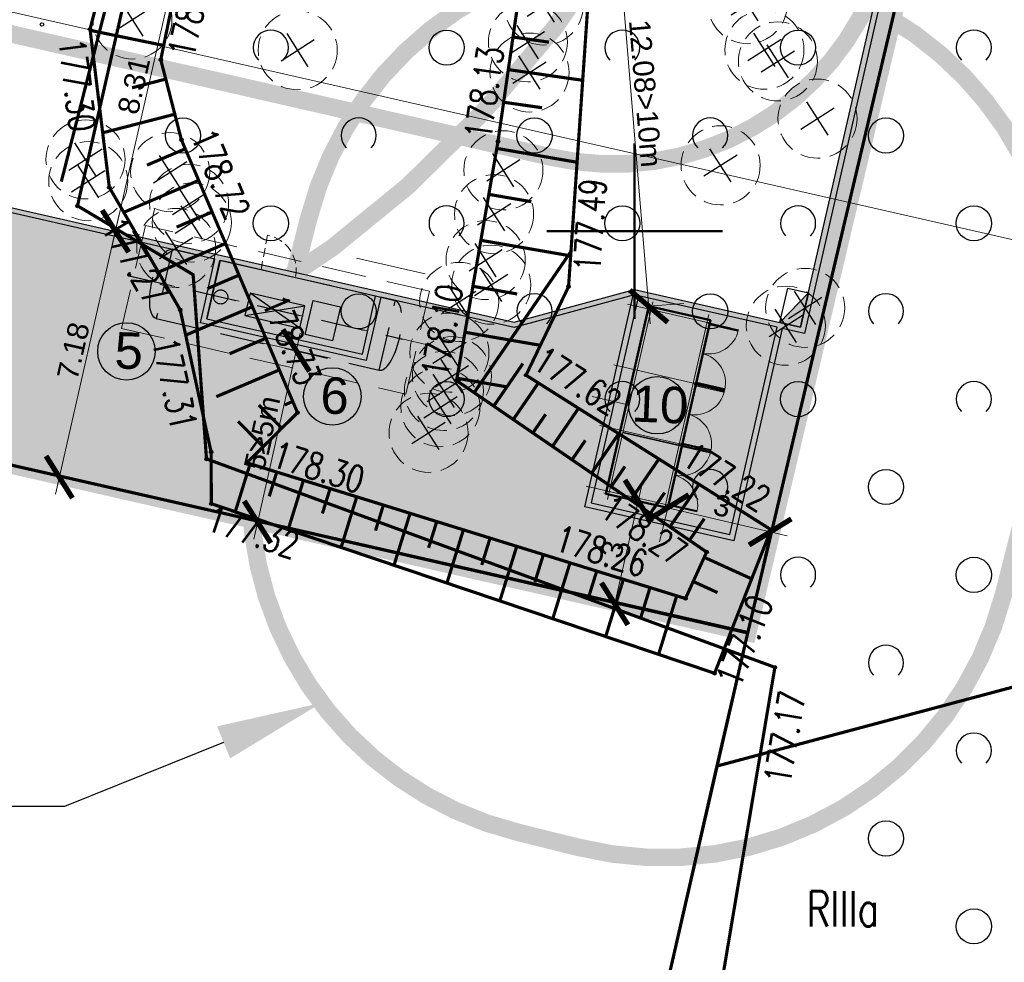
# Model space of a CAD drawing. Header units: metres. Extents: x 964 to 7125, y -212 to 9570.
# Tile 141 of 185: x 2336 to 2364, y 213 to 240. Entities that reach past the tile are written whole.
import ezdxf
from ezdxf import colors
from ezdxf.entities.mleader import LeaderData, LeaderLine
from ezdxf.enums import TextEntityAlignment as Align
from ezdxf.math import Vec2, Vec3

# ---------------------------------------------------------------- set-up
doc = ezdxf.new("R2010")
doc.units = ezdxf.units.M
for name, pattern in [('1081', [1.5, 1, -0.5]), ('2217', [2, 1.5, -0.5]), ('2218', [1, 0.5, -0.5]), ('3820', [1.75, 1.25, -0.5]), ('3901', [0]), ('ACAD_ISO10W100', [18, 12, -3, 0, -3]), ('CENTER2', [1.125, 0.75, -0.125, 0.125, -0.125]), ('CIĄGłA', [0]), ('DASH', [0.75, 0.5, -0.25]), ('DASHED', [0.75, 0.5, -0.25]), ('DGN Style 4', [0.3202, 0.16, -0.08, 0.0002, -0.08]), ('HIDDEN', [0.375, 0.25, -0.125])]:
    doc.linetypes.add(name, pattern=pattern)
for name, color, linetype in [('0S', 7, 'Continuous'), ('Dzialki', 7, 'Continuous'), ('Kontury', 7, 'Continuous'), ('Numery_konturow', 7, 'Continuous'), ('OT_Ogrodzenia', 7, 'Continuous'), ('OT_Rzedna', 7, 'Continuous'), ('OT_ZagospodarowanieTerenu', 7, 'Continuous'), ('siatka_kwadratow', 7, 'Continuous'), ('SKARPA2', 7, 'Continuous'), ('Uzytki', 7, 'Continuous'), ('WYMIARY', 9, 'Continuous'), ('ZP_strefy oddziaływania', 8, 'HIDDEN'), ('zz-odwodnienie', 5, 'Continuous')]:
    doc.layers.add(name, color=color, linetype=linetype)
for name, color, linetype, lineweight in [('_a_obiekty', 250, 'Continuous', 30), ('A_AD_AXIS_1STRANK', 7, 'DGN Style 4', 0), ('A_XT_FURNITURE', 7, 'Continuous', 0), ('AGP1_BUDYNKI', 7, 'Continuous', 50), ('AGP1_granica_opracow', 7, 'Continuous', 15), ('AGP1_HATCH', 7, 'Continuous', 5), ('AGP1_KRAWEZNIKI', 250, 'Continuous', 30), ('AGP1_KRAWEZNIKI GRUBOŚCI', 7, 'Continuous', 15), ('AGP1_KRAWEZNIKI NOWE', 7, 'Continuous', 30), ('AGP1_OPISY', 7, 'Continuous', 13), ('AGP1_WYMIARY', 7, 'Continuous', 15), ('AGP1_ZIELEN', 1, 'Continuous', 15), ('LINIE PRZEKROJOWE', 7, 'Continuous', 9), ('PODKŁAD MAPA', 7, 'Continuous', 9)]:
    doc.layers.add(name, color=color, linetype=linetype, lineweight=lineweight)
doc.styles.add('ARIAL', font='arial.ttf')
doc.styles.get("Standard").update_dxf_attribs({"font": 'arial.ttf'})
doc.styles.add('STYL_ARIAL', font='simplex', dxfattribs={"width": 0.75, "oblique": 0.1})
doc.linetypes.add('OGRODZENIE1', pattern='A,6.35,-2.54,[133,ltypeshp.shx,S=2.54,R=0,X=-2.54,Y=0],-2.54,25.4', length=36.83)

# ---------------------------------------------------------------- blocks, each defined once
blk = doc.blocks.new('drzewo_liściaste_symbol')
at = {"layer": 'AGP1_ZIELEN', "color": 11, "lineweight": 30, "true_color": 0xf27172, "transparency": 33554559}
for p, q in [((0.53, -0.53), (-0.53, 0.53)), ((-0.53, -0.53), (0.53, 0.53))]:
    blk.add_line(p, q, dxfattribs=at)
at = {"layer": 'AGP1_ZIELEN', "color": 252, "linetype": 'DASHED', "lineweight": 5, "ltscale": 1.5, "true_color": 0x939598}
blk.add_circle((0, 0), 1.5, dxfattribs=at)
blk = doc.blocks.new('DRZEWA DO WYCINKI 20240606')
at = {"layer": 'AGP1_ZIELEN', "lineweight": 9, "xscale": 0.75, "yscale": 0.75, "zscale": 0.75, "rotation": 347.6011741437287}
for p in [(2233.464, 204.698), (2239.263, 204.737), (2221.76, 204.301), (2226.461, 203.427), (2233.01, 203.654), (2239.739, 203.44), (2240.123, 203.111), (2233.055, 202.792), (2241.248, 201.481), (2220.426, 200.321), (2238.493, 200.153), (2222.834, 199.959), (2232.312, 200.012), (2220.503, 199.701), (2223.37, 199.058), (2232.048, 198.764), (2223.449, 198.525), (2223.006, 197.801), (2231.809, 197.456), (2231.968, 196.756), (2231.055, 196.266), (2240.898, 196.096), (2240.348, 195.59), (2230.777, 194.823), (2230.848, 194.155), (2230.621, 193.734), (2230.52, 193.272), (2230.184, 192.542)]:
    blk.add_blockref('drzewo_liściaste_symbol', p, dxfattribs=at)
blk = doc.blocks.new('OTZK1')
at = {"color": 0}
blk.add_circle((0.5, 0.5), 0.5, dxfattribs=at)
blk = doc.blocks.new('OTZK2')
at = {"color": 0}
blk.add_arc((0.5, 0.5), 0.5, 315, 225, dxfattribs=at)
blk = doc.blocks.new('OTRN')
at = {"color": 0}
blk.add_circle((0, 0), 0.05, dxfattribs=at)
blk = doc.blocks.new('RTPW02')
at = {"color": 0}
blk.add_circle((0, 0), 0.05, dxfattribs=at)
blk = doc.blocks.new('MDCP 20240606')
at = {"layer": 'Dzialki', "color": 251, "true_color": 0x636466, "const_width": 0.09}
for points in [[(6592058.62, 5737961.47), (6592053.22, 5737938.58)], [(6592053.22, 5737938.58), (6591998.81, 5737950.95)], [(6592050.89, 5737928.43), (6592053.22, 5737938.58)]]:
    blk.add_lwpolyline(points, dxfattribs=at)
at = {"layer": 'Kontury', "color": 251, "linetype": '2217', "true_color": 0x636466, "const_width": 0.09}
for points in [[(6591998.81, 5737950.95), (6592053.22, 5737938.58)], [(6592053.22, 5737938.58), (6592052.34, 5737934.78)], [(6592052.34, 5737934.78), (6592066.114, 5737938.4566)], [(6592052.34, 5737934.78), (6592050.89, 5737928.43)]]:
    blk.add_lwpolyline(points, dxfattribs=at)
at = {"layer": 'OT_Ogrodzenia', "color": 251, "linetype": '3901', "true_color": 0x636466, "const_width": 0.09}
blk.add_lwpolyline([(6592042.38, 5737985.51), (6592033.69, 5737951.41)], dxfattribs=at)
at = {"layer": 'OT_ZagospodarowanieTerenu', "color": 251, "linetype": '1081', "true_color": 0x636466, "const_width": 0.09}
blk.add_lwpolyline([(6592073.7, 5737976.5), (6592072.08, 5737981.8), (6592052.48, 5737982.7), (6592038.83, 5737971.26), (6592034.15, 5737950.72), (6592037.44, 5737948.76), (6592037.82, 5737943.52), (6592053.99, 5737937.59), (6592051.48, 5737922.7), (6592058.84, 5737922.22), (6592062.72, 5737925.29), (6592063.65, 5737933.34), (6592066.33, 5737944.78), (6592065.09, 5737951.53), (6592063.33, 5737955.72), (6592065.93, 5737958.41), (6592070.87, 5737958), (6592072.22, 5737963.52), (6592071.8, 5737967.27), (6592073.7, 5737976.5)], dxfattribs=at)
at = {"layer": 'siatka_kwadratow', "color": 251, "true_color": 0x636466, "const_width": 0.065}
for points in [[(6592050, 5737947.5), (6592050, 5737952.5)], [(6592047.5, 5737950), (6592052.5, 5737950)]]:
    blk.add_lwpolyline(points, dxfattribs=at)
at = {"layer": 'SKARPA2', "color": 252, "linetype": '3820', "true_color": 0x939598, "const_width": 0.09}
for points in [[(6592038.183, 5737962.966), (6592036.519, 5737954.877), (6592037.107, 5737952.596), (6592040.41, 5737944.835), (6592038.969, 5737943.408), (6592051.4465, 5737939.5466), (6592052.0478, 5737940.8696), (6592044.934, 5737945.747), (6592046.112, 5737952.549), (6592047.705, 5737963.622)], [(6592048.824, 5737958.691), (6592048.12, 5737948.419), (6592046.91, 5737945.901), (6592053.879, 5737941.505), (6592052.274, 5737937.421), (6592037.958, 5737942.245), (6592037.951, 5737943.715), (6592037.0713, 5737947.7616), (6592035.056, 5737951.244), (6592034.507, 5737955.744), (6592036.842, 5737964.833)]]:
    blk.add_lwpolyline(points, dxfattribs=at)
at = {"layer": 'SKARPA2', "color": 252, "true_color": 0x939598, "const_width": 0.09}
for points in [[(6592036.6023, 5737955.282), (6592034.5109, 5737955.7122)], [(6592046.5399, 5737955.523), (6592047.5633, 5737955.3758)], [(6592046.4064, 5737954.5952), (6592048.5224, 5737954.2907)], [(6592036.6612, 5737954.3254), (6592035.7008, 5737954.0778)], [(6592046.2729, 5737953.6673), (6592047.3655, 5737953.5101)], [(6592036.9188, 5737953.3262), (6592034.8665, 5737952.7972)], [(6592037.2157, 5737952.3405), (6592036.1256, 5737951.8765)], [(6592046.0783, 5737952.3543), (6592048.3626, 5737951.9587)], [(6592037.5981, 5737951.4421), (6592035.4664, 5737950.5349)], [(6592045.8518, 5737951.0463), (6592047.0616, 5737950.8368)], [(6592037.9804, 5737950.5438), (6592036.9697, 5737950.1137)], [(6592038.3627, 5737949.6454), (6592036.4518, 5737948.8321)], [(6592045.6252, 5737949.7384), (6592048.1801, 5737949.2959)], [(6592045.4344, 5737945.4039), (6592048.1887, 5737949.4211)], [(6592038.7451, 5737948.7471), (6592037.8448, 5737948.3639)], [(6592045.3987, 5737948.4304), (6592046.6574, 5737948.2124)], [(6592039.1274, 5737947.8487), (6592037.2281, 5737947.0404)], [(6592045.1722, 5737947.1225), (6592047.3184, 5737946.7508)], [(6592039.5097, 5737946.9504), (6592038.4745, 5737946.5098)], [(6592045.9913, 5737945.0221), (6592046.821, 5737946.2323)], [(6592039.8921, 5737946.052), (6592038.0991, 5737945.2889)], [(6592044.9457, 5737945.8145), (6592046.3941, 5737945.5637)], [(6592046.5482, 5737944.6403), (6592047.2608, 5737945.6797)], [(6592040.2744, 5737945.1536), (6592040.0397, 5737945.0537)], [(6592039.9623, 5737944.3917), (6592039.3092, 5737945.0512)], [(6592047.6619, 5737943.8767), (6592048.4038, 5737944.9587)], [(6592039.4316, 5737943.8661), (6592038.7178, 5737944.5868)], [(6592047.1051, 5737944.2585), (6592047.4687, 5737944.7888)], [(6592048.2188, 5737943.4948), (6592048.5971, 5737944.0465)], [(6592048.7757, 5737943.113), (6592049.5468, 5737944.2377)], [(6592049.8895, 5737942.3494), (6592050.6899, 5737943.5167)], [(6592039.0606, 5737943.3796), (6592038.6385, 5737942.0157)], [(6592039.8192, 5737943.1449), (6592039.6052, 5737942.4535)], [(6592049.3326, 5737942.7312), (6592049.7255, 5737943.3042)], [(6592040.5777, 5737942.9102), (6592040.1439, 5737941.5084)], [(6592041.3362, 5737942.6754), (6592041.1164, 5737941.9651)], [(6592051.0033, 5737941.5857), (6592051.8329, 5737942.7957)], [(6592042.0947, 5737942.4407), (6592041.6492, 5737941.0012)], [(6592050.4464, 5737941.9676), (6592050.8539, 5737942.5619)], [(6592042.8532, 5737942.206), (6592042.6275, 5737941.4768)], [(6592043.6117, 5737941.9712), (6592043.1545, 5737940.4939)], [(6592044.3702, 5737941.7365), (6592044.1387, 5737940.9884)], [(6592051.5602, 5737941.2039), (6592051.9823, 5737941.8196)], [(6592045.1287, 5737941.5018), (6592044.6599, 5737939.9867)], [(6592045.8872, 5737941.267), (6592045.6499, 5737940.5)], [(6592046.6458, 5737941.0323), (6592046.1652, 5737939.4795)], [(6592047.4043, 5737940.7975), (6592047.1611, 5737940.0117)], [(6592051.9797, 5737940.7197), (6592053.3293, 5737940.1063)], [(6592048.1628, 5737940.5628), (6592047.6705, 5737938.9722)], [(6592048.9213, 5737940.3281), (6592048.6722, 5737939.5233)], [(6592049.6798, 5737940.0933), (6592049.1759, 5737938.465)], [(6592050.4383, 5737939.8586), (6592050.1834, 5737939.035)], [(6592051.6669, 5737940.0315), (6592052.3597, 5737939.7166)], [(6592051.1968, 5737939.6239), (6592050.6812, 5737937.9577)]]:
    blk.add_lwpolyline(points, dxfattribs=at)
at = {"layer": 'SKARPA2', "color": 251, "true_color": 0x636466}
for p in [(6592034.507, 5737955.744), (6592036.519, 5737954.877), (6592037.107, 5737952.596), (6592046.112, 5737952.549), (6592035.056, 5737951.244), (6592048.12, 5737948.419), (6592037.0713, 5737947.7616), (6592044.934, 5737945.747), (6592046.91, 5737945.901), (6592040.41, 5737944.835), (6592037.951, 5737943.715), (6592038.969, 5737943.408), (6592037.958, 5737942.245), (6592053.879, 5737941.505), (6592052.0478, 5737940.8696), (6592051.4465, 5737939.5466), (6592052.274, 5737937.421)]:
    blk.add_point(p, dxfattribs=at)
at = {"layer": 'Uzytki', "color": 251, "linetype": '2218', "true_color": 0x636466, "const_width": 0.09}
for points in [[(6592053.22, 5737938.58), (6591998.81, 5737950.95)], [(6592052.34, 5737934.78), (6592053.22, 5737938.58)], [(6592050.89, 5737928.43), (6592052.34, 5737934.78)]]:
    blk.add_lwpolyline(points, dxfattribs=at)
at = {"layer": 'OT_Rzedna', "color": 251, "true_color": 0x636466}
for name, p in [('OTRN', (6592033.14, 5737955.88)), ('RTPW02', (6592034.149, 5737950.715)), ('RTPW02', (6592037.824, 5737943.516)), ('RTPW02', (6592053.989, 5737937.589))]:
    blk.add_blockref(name, p, dxfattribs=at)
at = {"layer": 'OT_ZagospodarowanieTerenu', "color": 251, "true_color": 0x636466}
for name, p in [('OTZK2', (6592039.15, 5737954.72)), ('OTZK1', (6592044.15, 5737954.72)), ('OTZK2', (6592049.15, 5737954.72)), ('OTZK1', (6592054.15, 5737954.72)), ('OTZK2', (6592059.15, 5737954.72)), ('OTZK1', (6592036.65, 5737952.22)), ('OTZK2', (6592041.65, 5737952.22)), ('OTZK1', (6592046.65, 5737952.22)), ('OTZK2', (6592051.65, 5737952.22)), ('OTZK1', (6592056.65, 5737952.22)), ('OTZK1', (6592039.15, 5737949.72)), ('OTZK2', (6592044.15, 5737949.72)), ('OTZK1', (6592049.15, 5737949.72)), ('OTZK2', (6592054.15, 5737949.72)), ('OTZK1', (6592059.15, 5737949.72)), ('OTZK1', (6592041.65, 5737947.22)), ('OTZK2', (6592046.65, 5737947.22)), ('OTZK1', (6592051.65, 5737947.22)), ('OTZK2', (6592056.65, 5737947.22)), ('OTZK1', (6592044.15, 5737944.72)), ('OTZK2', (6592049.15, 5737944.72)), ('OTZK1', (6592054.15, 5737944.72)), ('OTZK2', (6592059.15, 5737944.72)), ('OTZK2', (6592051.65, 5737942.22)), ('OTZK1', (6592056.65, 5737942.22)), ('OTZK2', (6592054.15, 5737939.72)), ('OTZK1', (6592059.15, 5737939.72)), ('OTZK2', (6592056.65, 5737937.22)), ('OTZK2', (6592059.15, 5737934.72)), ('OTZK1', (6592056.65, 5737932.22)), ('OTZK1', (6592059.15, 5737929.72))]:
    blk.add_blockref(name, p, dxfattribs=at)
at = {"layer": 'SKARPA2', "color": 251, "true_color": 0x636466}
for p in [(6592034.507, 5737955.744), (6592036.519, 5737954.877), (6592037.107, 5737952.596), (6592046.112, 5737952.549), (6592035.056, 5737951.244), (6592048.12, 5737948.419), (6592037.0713, 5737947.7616), (6592044.934, 5737945.747), (6592046.91, 5737945.901), (6592040.41, 5737944.835), (6592037.951, 5737943.715), (6592038.969, 5737943.408), (6592037.958, 5737942.245), (6592053.879, 5737941.505), (6592052.0478, 5737940.8696), (6592051.4465, 5737939.5466), (6592052.274, 5737937.421)]:
    blk.add_blockref('RTPW02', p, dxfattribs=at)
at = {"layer": 'Numery_konturow', "color": 251, "true_color": 0x636466, "style": 'STYL_ARIAL', "width": 0.75}
blk.add_text('RIIIa', height=1, dxfattribs=at).set_placement((6592054.8955, 5737931.2181), align=Align.TOP_LEFT)
at = {"layer": 'OT_Rzedna', "color": 251, "true_color": 0x636466, "style": 'STYL_ARIAL', "width": 0.75}
blk.add_text('177.17', height=0.75, rotation=80.4316, dxfattribs=at).set_placement((6592053.6804, 5737934.3516), align=Align.TOP_LEFT)
at = {"layer": 'SKARPA2', "color": 251, "true_color": 0x636466, "style": 'STYL_ARIAL', "width": 0.75}
for s, rotation, p in [('178.32', 78.3758, (6592037.6816, 5737954.8486)), ('177.30', 276.9557, (6592033.3846, 5737955.4041)), ('178.13', 81.8134, (6592046.128, 5737952.5406)), ('178.72', 293.0541, (6592037.1453, 5737952.6123)), ('177.49', 86.0793, (6592049.2417, 5737948.808)), ('177.27', 300.0584, (6592034.6123, 5737949.995)), ('178.73', 293.0541, (6592039.169, 5737947.8897)), ('178.10', 80.1747, (6592044.8929, 5737945.7541)), ('177.31', 282.2648, (6592036.0427, 5737946.8288)), ('177.62', 327.7565, (6592046.9322, 5737945.9362)), ('178.30', 342.8043, (6592039.5617, 5737943.1015)), ('177.22', 327.7565, (6592051.1778, 5737943.195)), ('178.27', 325.5645, (6592048.8303, 5737941.7432)), ('177.32', 341.378, (6592037.6926, 5737941.2934)), ('178.26', 342.8043, (6592047.6076, 5737940.7203)), ('177.10', 68.5453, (6592053.2021, 5737936.8924))]:
    blk.add_text(s, height=0.75, rotation=rotation, dxfattribs=at).set_placement(p, align=Align.BOTTOM_LEFT)
blk = doc.blocks.new('PRZEKRÓJ TERENU OPIS PZT')
at = {"color": 251, "true_color": 0x636466}
blk.add_lwpolyline([(2751.914, 34.79), (2751.621, -72.808)], dxfattribs=at)
blk = doc.blocks.new('d_wpust')
at = {"layer": 'zz-odwodnienie'}
blk.add_hatch(color=0, dxfattribs=at).paths.add_polyline_path([(-0.5, 0.6), (-0.5, 0), (0.5, 0)])
at = {"layer": 'zz-odwodnienie', "color": 0}
for p, q in [((-0.5, 0.6), (0.5, 0)), ((-0.5, 0), (-0.5, 0.6)), ((-0.5, 0.6), (0.5, 0.6)), ((0.5, 0.6), (0.5, 0)), ((0.5, 0), (-0.5, 0))]:
    blk.add_line(p, q, dxfattribs=at)
blk.add_lwpolyline([(-0.5, 0.6), (-0.5, 0), (0.5, 0)], close=True, dxfattribs=at)
blk = doc.blocks.new('drogowe 20250115 oddziaływanie')
at = {"layer": 'zz-odwodnienie', "color": 5, "linetype": 'CIĄGłA', "lineweight": 0, "rotation": 77.14307866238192}
blk.add_blockref('d_wpust', (2373.457, 238.103), dxfattribs=at)
blk.add_blockref('d_wpust', (2373.457, 238.103), dxfattribs=at)
blk.add_blockref('d_wpust', (2373.457, 238.103), dxfattribs=at)
blk = doc.blocks.new('_ArchTick')
at = {"layer": 'WYMIARY', "color": 0, "linetype": 'Continuous', "const_width": 0.15}
blk.add_lwpolyline([(-0.5, -0.5), (0.5, 0.5)], dxfattribs=at)

msp = doc.modelspace()

# ---------------------------------------------------------------- hatches: boundary and pattern name
at = {"layer": 'AGP1_HATCH', "transparency": 33554625}
h = msp.add_hatch(dxfattribs=at)
h.set_pattern_fill('GRASS', color=64, scale=0.02)
edge = h.paths.add_edge_path()
edge.add_line((2315.151, 281.175), (2314.857, 280.104))
edge.add_arc((2352.342, 442.4), 166.569, 256.99439, 258.15001)
edge.add_line((2318.137, 279.381), (2318.417, 279.32))
edge.add_line((2318.417, 279.32), (2318.535, 279.868))
edge.add_line((2318.535, 279.868), (2320.158, 279.518))
edge.add_line((2320.158, 279.518), (2320.04, 278.971))
edge.add_line((2320.04, 278.971), (2330.588, 276.699))
edge.add_line((2330.588, 276.699), (2331.619, 277.431))
edge.add_line((2331.619, 277.431), (2315.151, 281.175))
edge = h.paths.add_edge_path()
edge.add_line((2331.619, 277.431), (2330.588, 276.699))
edge.add_line((2330.588, 276.699), (2358.796, 270.625))
edge.add_arc((2356.301, 261.982), 8.996, -9.9, 73.8971, ccw=False)
edge.add_line((2365.163, 260.435), (2358.404, 230.82))
edge.add_line((2358.404, 230.82), (2357.768, 230.965))
edge.add_line((2357.768, 230.965), (2356.389, 224.923))
edge.add_line((2356.389, 224.923), (2352.157, 225.889))
edge.add_line((2352.157, 225.889), (2353.532, 231.912))
edge.add_line((2353.532, 231.912), (2350.146, 230.989))
edge.add_line((2350.146, 230.989), (2346.349, 231.856))
edge.add_line((2346.349, 231.856), (2345.938, 230.055))
edge.add_line((2345.938, 230.055), (2341.218, 231.129))
edge.add_line((2341.218, 231.129), (2341.629, 232.933))
edge.add_line((2341.629, 232.933), (2335.556, 234.319))
edge.add_line((2335.556, 234.319), (2333.822, 235.491))
edge.add_arc((2333.322, 234.803), 0.85, 53.9932, 167.1431)
edge.add_line((2332.493, 234.992), (2331.203, 229.338))
edge.add_line((2331.203, 229.338), (2327.059, 230.283))
edge.add_line((2327.059, 230.283), (2327.426, 231.892))
edge.add_line((2327.426, 231.892), (2308.27, 236.264))
edge.add_line((2308.27, 236.264), (2308.269, 236.264))
edge.add_line((2308.269, 236.264), (2308.703, 238.166))
edge.add_line((2308.703, 238.166), (2304.803, 239.056))
edge.add_line((2304.803, 239.056), (2305.515, 242.175))
edge.add_line((2305.515, 242.175), (2310.726, 262.804))
edge.add_arc((2307.963, 263.502), 2.85, 345.8235, 357.6929)
edge.add_line((2310.811, 263.387), (2310.905, 265.726))
edge.add_line((2310.905, 265.726), (2302.381, 234.685))
edge.add_line((2302.381, 234.685), (2356.791, 222.315))
edge.add_line((2356.791, 222.315), (2367.851, 269.195))
edge.add_line((2367.851, 269.195), (2331.619, 277.431))
at = {"layer": 'AGP1_HATCH', "true_color": 0x636466, "transparency": 33554477}
h = msp.add_hatch(color=251, dxfattribs=at)
h.dxf.hatch_style = 1
h.paths.add_polyline_path([(2354.511, 225.864), (2352.756, 226.265), (2353.973, 231.597), (2355.728, 231.197)], flags=16)
edge = h.paths.add_edge_path()
edge.add_arc((2357.446, 465.565), 190.288, 257.07034, 258.07825)
edge.add_line((2318.137, 279.381), (2358.792, 270.626))
edge.add_line((2358.792, 270.626), (2358.797, 270.625))
edge.add_arc((2356.301, 261.982), 8.996, -9.9, 73.8914, ccw=False)
edge.add_line((2365.163, 260.435), (2358.404, 230.82))
edge.add_line((2358.404, 230.82), (2357.768, 230.965))
edge.add_line((2357.768, 230.965), (2356.389, 224.923))
edge.add_line((2356.389, 224.923), (2352.158, 225.892))
edge.add_line((2352.158, 225.892), (2353.538, 231.935))
edge.add_line((2353.538, 231.935), (2353.532, 231.912))
edge.add_line((2353.532, 231.912), (2350.146, 230.989))
edge.add_line((2350.146, 230.989), (2346.349, 231.856))
edge.add_line((2346.349, 231.856), (2345.938, 230.055))
edge.add_line((2345.938, 230.055), (2341.218, 231.129))
edge.add_line((2341.218, 231.129), (2341.629, 232.933))
edge.add_line((2341.629, 232.933), (2335.556, 234.319))
edge.add_line((2335.556, 234.319), (2333.822, 235.491))
edge.add_arc((2333.322, 234.803), 0.85, 53.9932, 167.1431)
edge.add_line((2332.493, 234.992), (2331.203, 229.338))
edge.add_line((2331.203, 229.338), (2327.059, 230.283))
edge.add_line((2327.059, 230.283), (2327.426, 231.892))
edge.add_line((2327.426, 231.892), (2308.27, 236.264))
edge.add_line((2308.27, 236.264), (2308.269, 236.265))
edge.add_line((2308.269, 236.265), (2308.703, 238.166))
edge.add_line((2308.703, 238.166), (2304.803, 239.056))
edge.add_line((2304.803, 239.056), (2305.515, 242.175))
edge.add_line((2305.515, 242.175), (2310.726, 262.804))
edge.add_arc((2307.963, 263.502), 2.85, 345.8235, 357.6929)
edge.add_line((2310.811, 263.387), (2310.905, 265.738))
edge.add_line((2310.905, 265.738), (2311.081, 266.377))
edge.add_line((2311.081, 266.377), (2310.96, 263.381))
edge.add_arc((2307.963, 263.502), 3, 345.8235, 357.6929, ccw=False)
edge.add_line((2310.871, 262.767), (2305.662, 242.142))
edge.add_line((2305.662, 242.142), (2308.586, 241.474))
edge.add_arc((2308.361, 240.497), 1.003, -9.8722, 77.0294, ccw=False)
edge.add_line((2309.349, 240.325), (2308.449, 236.377))
edge.add_line((2308.449, 236.377), (2331.457, 231.126))
edge.add_line((2331.457, 231.126), (2332.347, 235.026))
edge.add_arc((2333.322, 234.803), 1, 54.147, 167.1431, ccw=False)
edge.add_line((2333.908, 235.614), (2335.617, 234.459))
edge.add_line((2335.617, 234.459), (2350.143, 231.144))
edge.add_line((2350.143, 231.144), (2353.569, 232.077))
edge.add_line((2353.569, 232.077), (2358.291, 231))
edge.add_line((2358.291, 231), (2365.016, 260.465))
edge.add_arc((2356.301, 261.982), 8.846, 350.125, 433.864)
edge.add_line((2358.76, 270.479), (2318.047, 279.246))
edge.add_arc((2352.342, 442.4), 166.719, 256.99789, 258.12915, ccw=False)
edge.add_line((2314.833, 279.955), (2314.868, 280.101))
at = {"layer": 'AGP1_HATCH', "true_color": 0xf8991e, "transparency": 33554579}
h = msp.add_hatch(color=30, dxfattribs=at)
h.dxf.hatch_style = 1
h.paths.add_polyline_path([(2352.756, 226.265), (2354.511, 225.864), (2355.728, 231.197), (2353.973, 231.597)])

# ---------------------------------------------------------------- linework, layer by layer
at = {"color": 18, "linetype": 'CIĄGłA', "lineweight": 30, "true_color": 0x000000}
msp.add_lwpolyline([(2331.457, 231.126), (2331.457, 231.126), (2332.347, 235.026, -0.537299), (2333.908, 235.614), (2335.617, 234.459), (2350.143, 231.144), (2353.569, 232.077)], format="xyb", dxfattribs=at)
at = {"color": 252, "linetype": 'CIĄGłA', "lineweight": 0, "true_color": 0x939598}
for points in [[(2302.381, 234.685), (2356.742, 222.278)], [(2345.661, 232.961), (2347.611, 232.516)], [(2353.336, 228.803), (2352.361, 229.025)]]:
    msp.add_lwpolyline(points, dxfattribs=at)
at = {"linetype": 'HIDDEN', "lineweight": 5, "ltscale": 5, "elevation": 0}
msp.add_lwpolyline([(2339.651, 233.895), (2338.974, 230.968), (2347.06, 229.097), (2347.737, 232.024), (2339.651, 233.895)], dxfattribs=at)
at = {"color": 18, "linetype": 'DASHED', "lineweight": 18, "ltscale": 0.5, "true_color": 0x000000, "elevation": 0}
msp.add_lwpolyline([(2342.942, 232.634), (2343.128, 233.617)], dxfattribs=at)
at = {"color": 18, "linetype": 'CIĄGłA', "lineweight": 30, "true_color": 0x000000}
msp.add_lwpolyline([(2357.655, 231.145), (2357.655, 231.145)], dxfattribs=at)
msp.add_lwpolyline([(2357.801, 231.112), (2357.801, 231.112)], close=True, dxfattribs=at)
at = {"color": 18, "linetype": 'DASHED', "lineweight": 18, "ltscale": 0.5, "true_color": 0x000000}
msp.add_arc((2342.942, 232.634), 1, 349.2958, 79.2901, dxfattribs=at)
at = {"layer": '_a_obiekty', "color": 18, "linetype": 'OGRODZENIE1', "lineweight": 15, "ltscale": 0.03, "true_color": 0x000000}
msp.add_lwpolyline([(2341.763, 232.9), (2341.391, 231.242), (2345.832, 230.235), (2346.2, 231.894), (2341.763, 232.9)], dxfattribs=at)
at = {"layer": '_a_obiekty', "elevation": 0}
msp.add_lwpolyline([(2344.191, 231.609), (2342.631, 231.965), (2342.486, 231.331), (2344.046, 230.975)], close=True, dxfattribs=at)
msp.add_lwpolyline([(2344.046, 230.975), (2342.631, 231.965), (2342.486, 231.331), (2344.191, 231.609)], dxfattribs=at)
at = {"layer": 'A_AD_AXIS_1STRANK', "linetype": 'HIDDEN', "lineweight": 15, "ltscale": 5}
msp.add_line((2347.797, 230.472), (2338.931, 232.523), dxfattribs=at)
at = {"layer": 'A_XT_FURNITURE', "linetype": 'HIDDEN', "lineweight": 25, "ltscale": 5}
msp.add_line((2339.182, 232.465), (2346.966, 230.664), dxfattribs=at)
at = {"layer": 'A_XT_FURNITURE', "linetype": 'HIDDEN', "lineweight": 25, "ltscale": 5, "elevation": 0}
for points in [[(2339.963, 231.246), (2346.303, 229.779), (2346.76, 231.751), (2340.419, 233.218)], [(2344.979, 230.611), (2344.2, 230.791), (2344.425, 231.765), (2345.205, 231.585)]]:
    msp.add_lwpolyline(points, close=True, dxfattribs=at)
at = {"layer": 'A_XT_FURNITURE', "linetype": 'HIDDEN', "lineweight": 25, "ltscale": 5}
msp.add_circle((2341.795, 231.861), 0.2, dxfattribs=at)
at = {"layer": 'A_XT_FURNITURE', "linetype": 'HIDDEN', "lineweight": 25, "ltscale": 5, "extrusion": (-3.42865e-11, 4.73004e-12, -1)}
msp.add_ellipse((2340.191, 232.232), major_axis=(0.228, 0.986), ratio=0.353801, start_param=3.141593, end_param=6.283185, dxfattribs=at)
at = {"layer": 'A_XT_FURNITURE', "linetype": 'HIDDEN', "lineweight": 25, "ltscale": 5}
msp.add_ellipse((2346.532, 230.765), major_axis=(0.228, 0.986), ratio=0.353801, start_param=3.141593, end_param=6.283185, dxfattribs=at)
at = {"layer": 'AGP1_BUDYNKI', "linetype": 'ACAD_ISO10W100', "lineweight": 15, "ltscale": 100}
for p, q in [((2354.085, 231.726), (2352.801, 226.101)), ((2355.684, 231.361), (2354.4, 225.736))]:
    msp.add_line(p, q, dxfattribs=at)
for points in [[(2353.371, 231.653), (2356.295, 230.985)], [(2352.977, 229.927), (2355.902, 229.26)], [(2352.583, 228.202), (2355.508, 227.534)], [(2352.189, 226.476), (2355.114, 225.809)]]:
    msp.add_lwpolyline(points, dxfattribs=at)
at = {"layer": 'AGP1_BUDYNKI'}
msp.add_lwpolyline([(2353.973, 231.597), (2352.756, 226.265), (2354.511, 225.864), (2355.728, 231.197)], close=True, dxfattribs=at)
at = {"layer": 'AGP1_BUDYNKI', "lineweight": 5}
for points in [[(2356.518, 230.904), (2356.522, 230.923), (2355.689, 231.114), (2355.684, 231.094)], [(2356.494, 230.889), (2356.498, 230.908), (2355.704, 231.09), (2355.699, 231.07)], [(2356.136, 229.232), (2356.132, 229.212), (2355.298, 229.403), (2355.303, 229.422)], [(2356.121, 229.256), (2356.117, 229.236), (2355.322, 229.418), (2355.327, 229.437)], [(2356.122, 229.171), (2356.127, 229.19), (2355.293, 229.381), (2355.289, 229.361)], [(2356.098, 229.156), (2356.103, 229.175), (2355.308, 229.357), (2355.304, 229.337)], [(2354.855, 227.642), (2354.851, 227.623), (2353.233, 227.992), (2353.237, 228.011)], [(2355.727, 227.438), (2355.731, 227.457), (2354.898, 227.648), (2354.893, 227.628)], [(2355.741, 227.499), (2355.736, 227.479), (2354.903, 227.67), (2354.907, 227.689)], [(2355.703, 227.423), (2355.707, 227.442), (2354.913, 227.624), (2354.908, 227.604)], [(2355.726, 227.523), (2355.721, 227.503), (2354.927, 227.685), (2354.931, 227.704)], [(2355.345, 225.766), (2355.341, 225.746), (2354.507, 225.937), (2354.512, 225.956)], [(2355.33, 225.79), (2355.326, 225.77), (2354.531, 225.952), (2354.536, 225.971)]]:
    msp.add_lwpolyline(points, close=True, dxfattribs=at)
for centre in [(2355.677, 231.106), (2355.291, 229.415), (2355.281, 229.373), (2354.886, 227.64), (2354.895, 227.682), (2354.5, 225.949)]:
    msp.add_circle(centre, 0.01, dxfattribs=at)
for centre, start, end in [((2355.677, 231.106), 258.468, 347.1431), ((2355.291, 229.415), 347.1431, 75.8182), ((2355.281, 229.373), 258.468, 347.1431), ((2354.895, 227.682), 347.1431, 75.8182), ((2354.886, 227.64), 258.468, 347.1431), ((2354.5, 225.949), 347.1431, 75.8182)]:
    msp.add_arc(centre, 0.865, start, end, dxfattribs=at)
at = {"layer": 'AGP1_granica_opracow', "color": 5, "linetype": 'CENTER2', "lineweight": 9, "ltscale": 5, "const_width": 0.5}
msp.add_lwpolyline([(2367.851, 269.195), (2315.151, 281.175), (2302.381, 234.685), (2356.791, 222.315), (2367.851, 269.195)], dxfattribs=at)
at = {"layer": 'AGP1_HATCH'}
msp.add_lwpolyline([(2352.756, 226.265), (2353.973, 231.597), (2355.728, 231.197), (2354.511, 225.864), (2352.756, 226.265)], dxfattribs=at)
at = {"layer": 'AGP1_KRAWEZNIKI GRUBOŚCI', "linetype": 'CIĄGłA'}
for points in [[(2341.776, 232.9), (2341.397, 231.242), (2345.825, 230.235), (2346.203, 231.889)], [(2352.336, 226.001), (2353.682, 231.898), (2357.622, 230.999)], [(2353.682, 231.898), (2357.622, 230.999)], [(2352.336, 226.001), (2356.276, 225.102), (2357.622, 230.999)]]:
    msp.add_lwpolyline(points, dxfattribs=at)
at = {"layer": 'AGP1_KRAWEZNIKI NOWE', "color": 18, "linetype": 'CIĄGłA', "true_color": 0x000000}
for p, q in [((2358.291, 231), (2365.016, 260.465)), ((2365.163, 260.435), (2358.404, 230.82)), ((2335.617, 234.459), (2350.143, 231.144)), ((2341.629, 232.933), (2335.556, 234.319)), ((2341.218, 231.129), (2341.629, 232.933)), ((2341.776, 232.9), (2341.397, 231.242)), ((2346.203, 231.889), (2341.776, 232.9)), ((2350.143, 231.144), (2353.569, 232.077)), ((2353.569, 232.077), (2358.291, 231)), ((2345.825, 230.235), (2346.203, 231.889)), ((2346.349, 231.856), (2345.938, 230.055)), ((2350.146, 230.989), (2346.349, 231.856)), ((2353.532, 231.912), (2350.146, 230.989)), ((2352.157, 225.889), (2353.532, 231.912)), ((2353.682, 231.898), (2352.336, 226.001)), ((2357.622, 230.999), (2353.682, 231.898)), ((2345.938, 230.055), (2341.218, 231.129)), ((2341.397, 231.242), (2345.825, 230.235)), ((2356.276, 225.102), (2357.622, 230.999)), ((2357.768, 230.965), (2356.389, 224.923)), ((2358.404, 230.82), (2357.768, 230.965)), ((2356.389, 224.923), (2352.157, 225.889)), ((2352.336, 226.001), (2356.276, 225.102))]:
    msp.add_line(p, q, dxfattribs=at)
at = {"layer": 'AGP1_OPISY', "linetype": 'Continuous', "lineweight": 30}
for centre in [(2339.114, 230.313), (2344.971, 229.032), (2354.213, 228.782)]:
    msp.add_circle(centre, 0.817, dxfattribs=at)

# ---------------------------------------------------------------- block references
at = {"layer": '0S', "color": 18, "linetype": 'CIĄGłA', "lineweight": 0, "true_color": 0x000000}
msp.add_blockref('DRZEWA DO WYCINKI 20240606', (117.524, 35.454), dxfattribs=at)
at = {"layer": 'PODKŁAD MAPA', "linetype": 'ByBlock'}
msp.add_blockref('MDCP 20240606', (-6589696.429, -5737716.265), dxfattribs=at)

# ---------------------------------------------------------------- texts
at = {"layer": 'AGP1_OPISY', "linetype": 'Continuous', "lineweight": 30, "width": 0.84164, "attachment_point": 1, "style": 'ARIAL'}
for s, insert, char_height, rotation in [('5', (2338.797, 230.867), 1.037, 358.0606), ('6', (2344.653, 229.586), 1.037, 358.0606), ('10', (2353.509, 229.356), 1.0368, 357.6584)]:
    msp.add_mtext(s, dxfattribs=dict(at, insert=insert, char_height=char_height, rotation=rotation))

# ---------------------------------------------------------------- next in the draw order: block references
at = {"layer": 'LINIE PRZEKROJOWE', "color": 18, "linetype": 'CIĄGłA', "lineweight": 5, "true_color": 0x000000, "rotation": 77.33843703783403}
msp.add_blockref('PRZEKRÓJ TERENU OPIS PZT', (1707.851, -2439.278), dxfattribs=at)

# ---------------------------------------------------------------- next in the draw order: linework, layer by layer
at = {"layer": 'AGP1_WYMIARY', "color": 7, "linetype": 'CIĄGłA', "lineweight": 0}
for p, q in [((2354.015, 231.099), (2352.929, 244.139)), ((2340.76, 242.325), (2338.687, 233.245)), ((2338.91, 234.22), (2337.091, 226.25)), ((2344.052, 230.828), (2342.733, 224.97)), ((2353.782, 226.543), (2352.892, 222.644)), ((2354.025, 225.979), (2357.913, 225.061))]:
    msp.add_line(p, q, dxfattribs=at)
at = {"layer": 'AGP1_WYMIARY', "linetype": 'CIĄGłA', "lineweight": 0}
for p, q in [((2338.799, 233.733), (2339.774, 233.51)), ((2338.799, 233.733), (2339.774, 233.51)), ((2353.973, 231.597), (2354.97, 231.68)), ((2342.967, 230.56), (2344.918, 230.121)), ((2337.202, 226.738), (2338.177, 226.515)), ((2354.511, 225.864), (2352.696, 226.278)), ((2354.511, 225.864), (2354.281, 224.891)), ((2341.868, 225.677), (2343.819, 225.238)), ((2357.426, 225.176), (2357.197, 224.203)), ((2353.844, 222.939), (2352.029, 223.354))]:
    msp.add_line(p, q, dxfattribs=at)
at = {"layer": 'ZP_strefy oddziaływania', "color": 3, "linetype": 'DASH', "lineweight": 9, "ltscale": 5, "transparency": 33554610, "const_width": 0.5}
msp.add_lwpolyline([(2305.99, 236.011), (2306.7, 235.354, 0.414214), (2349.096, 236.961), (2349.504, 237.401, 0.414214), (2347.897, 279.797), (2347.187, 280.454, 0.414214), (2304.791, 278.847), (2304.383, 278.407, 0.414214)], format="xyb", close=True, dxfattribs=at)
at = {"layer": 'ZP_strefy oddziaływania', "color": 6, "linetype": 'DASH', "lineweight": 9, "ltscale": 5, "transparency": 33554610, "const_width": 0.5}
msp.add_lwpolyline([(2342.189, 267.184), (2357.544, 263.679, -0.414214), (2363.563, 254.1), (2360.77, 241.861, -0.414214), (2351.19, 235.841), (2335.835, 239.346, -0.414214), (2329.816, 248.926), (2332.609, 261.165, -0.414214)], format="xyb", close=True, dxfattribs=at)
at = {"layer": 'ZP_strefy oddziaływania', "color": 1, "linetype": 'DASH', "lineweight": 9, "ltscale": 5, "transparency": 33554610, "const_width": 0.5, "elevation": 0}
msp.add_lwpolyline([(2346.827, 262.528), (2353.877, 260.897, -0.414214), (2376.342, 224.906), (2375.891, 222.957, -0.414214), (2339.901, 200.492), (2332.851, 202.124, -0.414214), (2310.386, 238.114), (2310.837, 240.063, -0.414214), (2346.827, 262.528)], format="xyb", dxfattribs=at)
at = {"layer": 'ZP_strefy oddziaływania', "color": 5, "linetype": 'DASH', "lineweight": 9, "ltscale": 5, "transparency": 33554610, "const_width": 0.5, "elevation": 0}
msp.add_lwpolyline([(2350.866, 260.857), (2349.306, 261.213, 0.414214), (2313.383, 238.641), (2313.238, 238.007, 0.414214), (2335.811, 202.083), (2337.371, 201.727, 0.414214), (2373.294, 224.3), (2373.439, 224.933, 0.414214)], format="xyb", close=True, dxfattribs=at)
at = {"layer": 'ZP_strefy oddziaływania', "color": 30, "linetype": 'DASH', "lineweight": 9, "ltscale": 5, "true_color": 0xf26722, "transparency": 33554610, "const_width": 0.5}
msp.add_lwpolyline([(2358.216, 240.883), (2356.472, 241.329, 0.414214), (2344.305, 234.119), (2342.95, 228.82, 0.416333), (2350.229, 216.636), (2351.976, 216.202, 0.412097), (2364.073, 223.429), (2365.425, 228.716, 0.414214)], format="xyb", close=True, dxfattribs=at)

# ---------------------------------------------------------------- next in the draw order: block references
at = {"layer": 'AGP1_KRAWEZNIKI', "color": 160, "linetype": 'CIĄGłA', "lineweight": 0, "true_color": 0x2e2eff}
msp.add_blockref('drogowe 20250115 oddziaływanie', (-15.055, -6.615), dxfattribs=at)
at = {"layer": 'AGP1_WYMIARY', "color": 7, "linetype": 'CIĄGłA', "lineweight": 0}
for p, rotation in [((2338.799, 233.733), 257.1431282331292), ((2338.799, 233.733), 77.14318406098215), ((2353.973, 231.597), 274.761450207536), ((2343.942, 230.34), 77.31291305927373), ((2337.202, 226.738), 257.1431840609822), ((2353.671, 226.056), 77.14310791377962), ((2354.511, 225.864), 166.72194657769), ((2342.843, 225.458), 257.3129130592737), ((2357.426, 225.176), 346.72194657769), ((2353.004, 223.131), 257.1431079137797)]:
    msp.add_blockref('_ArchTick', p, dxfattribs=dict(at, rotation=rotation))

# ---------------------------------------------------------------- next in the draw order: texts
at = {"layer": 'AGP1_WYMIARY', "color": 7, "linetype": 'CIĄGłA', "lineweight": 0, "char_height": 0.6, "attachment_point": 5, "style": 'ARIAL'}
for s, insert, rotation in [('\\A1;12.08>10m', (2353.877, 237.653), 274.7615), ('\\A1;8.31', (2339.327, 237.876), 77.1431), ('\\A1;7.18', (2337.604, 230.326), 77.1432), ('\\A1;5{\\H1.08333x;\\C256;≥}5m', (2342.973, 227.993), 77.3129), ('\\A1;3', (2356.062, 225.916), 346.7219), ('\\A1;3', (2352.941, 224.684), 77.1431)]:
    msp.add_mtext(s, dxfattribs=dict(at, insert=insert, rotation=rotation))

# ---------------------------------------------------------------- next in the draw order: leaders
at = {"layer": 'ZP_strefy oddziaływania', "color": 30, "linetype": 'CIĄGłA', "lineweight": 9, "ltscale": 5, "true_color": 0xf26722, "transparency": 33554687}
ml = msp.add_multileader_mtext('Standard', dxfattribs=at)
ml.set_content('3', color=(242, 103, 34))
ml.set_leader_properties()
ml.build(insert=Vec2(0, 0))
ml.multileader.update_dxf_attribs({"arrow_head_size": 3})
ctx = ml.context
ctx.base_point, ctx.char_height, ctx.arrow_head_size, ctx.landing_gap_size, ctx.plane_origin = Vec3(2330.85, 217.361), 3, 3, 1.5, Vec3(2368.441, 231.528)
ctx.text_align_type = 2
notes = []
notes.append((ctx, [(1, (1, 1, 0), (2337.354, 217.361), (-1, 0), 1.54, [(0, [(2344.66, 220.312)], 0, [])])]))
ctx.mtext.insert, ctx.mtext.alignment, ctx.mtext.flow_direction = Vec3(2334.314, 218.888), 3, 5
for ctx, leaders in notes:
    for number, flags, end, landing, length, lines in leaders:
        leader = LeaderData()
        leader.index, (leader.has_last_leader_line, leader.has_dogleg_vector, leader.attachment_direction) = number, flags
        leader.last_leader_point, leader.dogleg_vector, leader.dogleg_length = Vec3(end), Vec3(landing), length
        for number, points, colour, breaks in lines:
            line = LeaderLine()
            line.index, line.vertices, line.color, line.breaks = number, Vec3.list(points), colors.encode_raw_color(colour), breaks
            leader.lines.append(line)
        ctx.leaders.append(leader)

doc.saveas('drawing.dxf')
